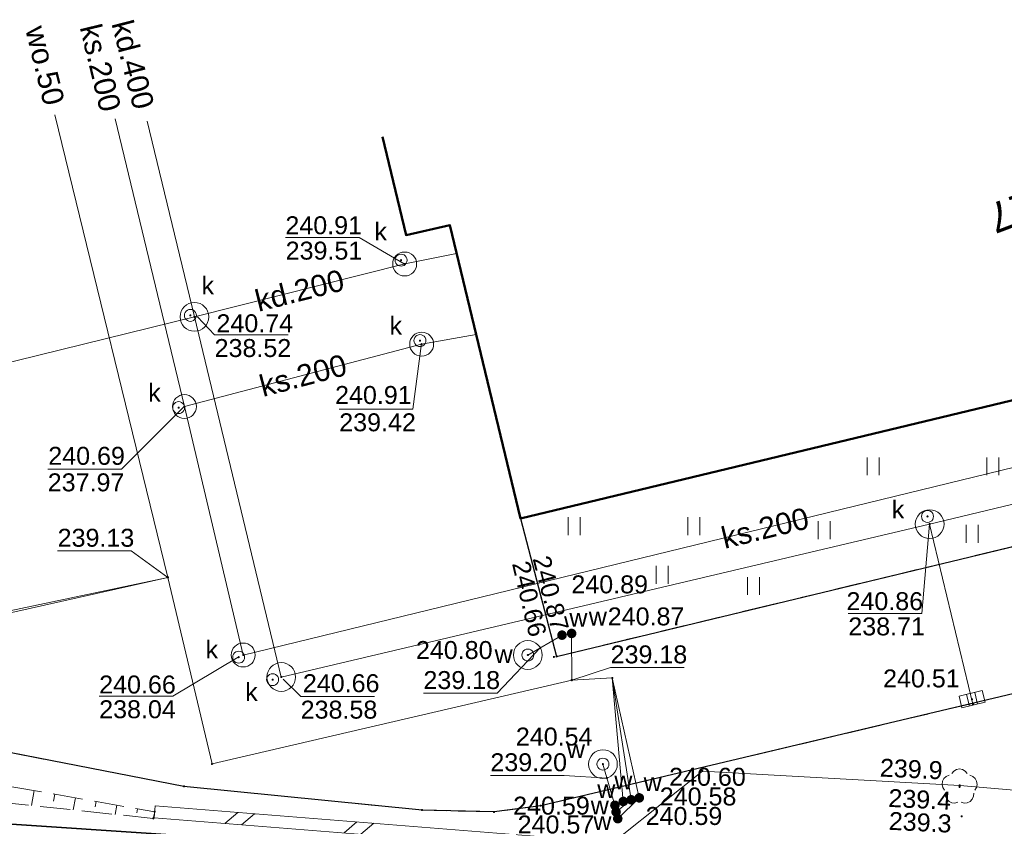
# Model space of a CAD drawing. Header units: metres. Extents: x 6603648 to 6604252, y 5739748 to 5740166.
# Tile 82 of 114: x 6604006 to 6604047, y 5740112 to 5740146. Entities that reach past the tile are written whole.
import ezdxf
from ezdxf.enums import TextEntityAlignment as Align

# ---------------------------------------------------------------- set-up
doc = ezdxf.new("R2010")
doc.units = ezdxf.units.M
for name, pattern in [('PRZER2-1', [1.5, 1, -0.5]), ('PRZER2_5-1', [1.75, 1.25, -0.5]), ('PRZER3-1', [2, 1.5, -0.5])]:
    doc.linetypes.add(name, pattern=pattern)
doc.layers.get('0').update_dxf_attribs({"linetype": 'CONTINUOUS'})
for name, color, linetype, lineweight, true_color in [('GEPADR_O', 7, 'CONTINUOUS', 18, 0x0a0909), ('GESBLO', 7, 'CONTINUOUS', 18, 0x0a0909), ('GESBZO', 7, 'CONTINUOUS', 50, 0x0a0909), ('GSLIMS', 7, 'CONTINUOUS', 18, 0x0a0909), ('GSLKOG', 7, 'CONTINUOUS', 35, 0x0a0909), ('GSLKRW', 7, 'CONTINUOUS', 25, 0x0a0909), ('GSPPRB', 7, 'CONTINUOUS', 18, 0x0a0909), ('GSPRDL', 7, 'CONTINUOUS', 18, 0x008000), ('GSPWPN', 7, 'CONTINUOUS', 13, 0x0a0909), ('GSPWPN_O', 7, 'CONTINUOUS', 13, 0x0a0909), ('GSPWPS', 7, 'CONTINUOUS', 13, 0x0a0909), ('GSPWPS_O', 7, 'CONTINUOUS', 13, 0x0a0909), ('GSSKOA', 7, 'CONTINUOUS', 18, 0x0a0909), ('GSSPDR', 7, 'CONTINUOUS', 18, 0x0a0909), ('GSSUTR', 7, 'CONTINUOUS', 18, 0x0a0909), ('GSSZSN', 7, 'CONTINUOUS', 18, 0x0a0909), ('GULKDP', 7, 'CONTINUOUS', 18, 0x803300), ('GULKDP_O', 7, 'CONTINUOUS', 18, 0x803300), ('GULKSP', 7, 'CONTINUOUS', 18, 0x803300), ('GULKSP_O', 7, 'CONTINUOUS', 18, 0x803300), ('GULWOP', 5, 'CONTINUOUS', 18, 0x0000ff), ('GULWOP_O', 5, 'CONTINUOUS', 18, 0x0000ff), ('GUPKKS', 7, 'CONTINUOUS', 18, 0x0a0909), ('GUPKWZ', 7, 'CONTINUOUS', 18, 0x0a0909), ('GUPKWZ_O', 7, 'CONTINUOUS', 18, 0x0a0909), ('GUPWWZ', 7, 'CONTINUOUS', 18, 0x0a0909), ('GUPWWZ_O', 7, 'CONTINUOUS', 18, 0x0a0909), ('GUSIKP', 7, 'CONTINUOUS', 18, 0x0a0909)]:
    doc.layers.add(name, color=color, linetype=linetype, lineweight=lineweight, true_color=true_color)
for name, color, linetype, true_color in [('GUPKSH', 7, 'CONTINUOUS', 0x803300), ('GUPKSH_O', 7, 'CONTINUOUS', 0x803300), ('GUPWSH', 5, 'CONTINUOUS', 0x0000ff), ('GUPWSH_O', 5, 'CONTINUOUS', 0x0000ff), ('GUPWZA', 7, 'CONTINUOUS', 0x0a0909), ('GUPWZA_O', 7, 'CONTINUOUS', 0x0a0909)]:
    doc.layers.add(name, color=color, linetype=linetype, true_color=true_color)
doc.styles.add('Arial', font='arial.ttf')

# ---------------------------------------------------------------- blocks, each defined once
blk = doc.blocks.new('GSPPRB0')
at = {"color": 0, "lineweight": 18}
blk.add_lwpolyline([(-0.007955, 0.0225), (0.007955, 0.0225), (0.0225, 0.007955), (0.0225, -0.007955), (0.007955, -0.0225), (-0.007955, -0.0225), (-0.0225, -0.007955), (-0.0225, 0.007955)], close=True, dxfattribs=at)
blk = doc.blocks.new('GSPWPN1')
blk.add_hatch(color=0).paths.add_polyline_path([(0, 0.045), (-0.011647, 0.043467), (-0.0225, 0.038971), (-0.03182, 0.03182), (-0.038971, 0.0225), (-0.043467, 0.011647), (-0.045, 0), (-0.043467, -0.011647), (-0.038971, -0.0225), (-0.03182, -0.03182), (-0.0225, -0.038971), (-0.011647, -0.043467), (0, -0.045), (0.011647, -0.043467), (0.0225, -0.038971), (0.03182, -0.03182), (0.038971, -0.0225), (0.043467, -0.011647), (0.045, 0), (0.043467, 0.011647), (0.038971, 0.0225), (0.03182, 0.03182), (0.0225, 0.038971), (0.011647, 0.043467)])
blk = doc.blocks.new('GUPKSH1')
blk.add_hatch(color=0).paths.add_polyline_path([(0, 0.045), (-0.011647, 0.043467), (-0.0225, 0.038971), (-0.03182, 0.03182), (-0.038971, 0.0225), (-0.043467, 0.011647), (-0.045, 0), (-0.043467, -0.011647), (-0.038971, -0.0225), (-0.03182, -0.03182), (-0.0225, -0.038971), (-0.011647, -0.043467), (0, -0.045), (0.011647, -0.043467), (0.0225, -0.038971), (0.03182, -0.03182), (0.038971, -0.0225), (0.043467, -0.011647), (0.045, 0), (0.043467, 0.011647), (0.038971, 0.0225), (0.03182, 0.03182), (0.0225, 0.038971), (0.011647, 0.043467)])
blk = doc.blocks.new('GUPWZA1')
blk.add_hatch(color=0).paths.add_polyline_path([(0, 0.2), (-0.051764, 0.193185), (-0.1, 0.173205), (-0.141421, 0.141421), (-0.173205, 0.1), (-0.193185, 0.051764), (-0.2, 0), (-0.193185, -0.051764), (-0.173205, -0.1), (-0.141421, -0.141421), (-0.1, -0.173205), (-0.051764, -0.193185), (0, -0.2), (0.051764, -0.193185), (0.1, -0.173205), (0.141421, -0.141421), (0.173205, -0.1), (0.193185, -0.051764), (0.2, 0), (0.193185, 0.051764), (0.173205, 0.1), (0.141421, 0.141421), (0.1, 0.173205), (0.051764, 0.193185)])
blk = doc.blocks.new('GUPWSH1')
blk.add_hatch(color=0).paths.add_polyline_path([(0, 0.045), (-0.011647, 0.043467), (-0.0225, 0.038971), (-0.03182, 0.03182), (-0.038971, 0.0225), (-0.043467, 0.011647), (-0.045, 0), (-0.043467, -0.011647), (-0.038971, -0.0225), (-0.03182, -0.03182), (-0.0225, -0.038971), (-0.011647, -0.043467), (0, -0.045), (0.011647, -0.043467), (0.0225, -0.038971), (0.03182, -0.03182), (0.038971, -0.0225), (0.043467, -0.011647), (0.045, 0), (0.043467, 0.011647), (0.038971, 0.0225), (0.03182, 0.03182), (0.0225, 0.038971), (0.011647, 0.043467)])
blk = doc.blocks.new('GSPWPS1')
blk.add_hatch(color=0).paths.add_polyline_path([(0, 0.045), (-0.011647, 0.043467), (-0.0225, 0.038971), (-0.03182, 0.03182), (-0.038971, 0.0225), (-0.043467, 0.011647), (-0.045, 0), (-0.043467, -0.011647), (-0.038971, -0.0225), (-0.03182, -0.03182), (-0.0225, -0.038971), (-0.011647, -0.043467), (0, -0.045), (0.011647, -0.043467), (0.0225, -0.038971), (0.03182, -0.03182), (0.038971, -0.0225), (0.043467, -0.011647), (0.045, 0), (0.043467, 0.011647), (0.038971, 0.0225), (0.03182, 0.03182), (0.0225, 0.038971), (0.011647, 0.043467)])
blk = doc.blocks.new('GSPRDL1')
blk.add_hatch(color=0).paths.add_polyline_path([(-0.045, 0), (-0.042798, -0.013906), (-0.036406, -0.02645), (-0.02645, -0.036406), (-0.013906, -0.042798), (0, -0.045), (0.013906, -0.042798), (0.02645, -0.036406), (0.036406, -0.02645), (0.042798, -0.013906), (0.045, 0), (0.042798, 0.013906), (0.036406, 0.02645), (0.02645, 0.036406), (0.013906, 0.042798), (0, 0.045), (-0.013906, 0.042798), (-0.02645, 0.036406), (-0.036406, 0.02645), (-0.042798, 0.013906)])
at = {"color": 0}
for points in [[(-0.646351, 0.068773), (-0.677512, 0.194901), (-0.663766, 0.324092), (-0.606763, 0.440839), (-0.513345, 0.531129), (-0.394725, 0.584125), (-0.265141, 0.593465)], [(-0.134326, 0.635969), (-0.024001, 0.70458), (0.103115, 0.731429), (0.231763, 0.713292), (0.346501, 0.652348), (0.433559, 0.55591), (0.482485, 0.435555)], [(0.563333, 0.324277), (0.662679, 0.240553), (0.727494, 0.127956), (0.75, 0), (0.727494, -0.127956), (0.662679, -0.240553), (0.563333, -0.324277)], [(-0.265141, -0.593465), (-0.394725, -0.584125), (-0.513345, -0.531129), (-0.606763, -0.440839), (-0.663766, -0.324092), (-0.677512, -0.194901), (-0.646351, -0.068773)], [(0.482485, -0.435555), (0.433559, -0.55591), (0.346501, -0.652348), (0.231763, -0.713292), (0.103115, -0.731429), (-0.024001, -0.70458), (-0.134326, -0.635969)]]:
    blk.add_lwpolyline(points, dxfattribs=at)
blk = doc.blocks.new('GUPKKS1')
at = {"color": 0}
blk.add_lwpolyline([(0.5, -0.25), (-0.5, -0.25), (-0.5, 0.25), (0.5, 0.25)], close=True, dxfattribs=at)
for points in [[(-0.175, -0.25), (-0.175, 0.25)], [(0.175, -0.25), (0.175, 0.25)]]:
    blk.add_lwpolyline(points, dxfattribs=at)
blk = doc.blocks.new('GUPWWZ1_1')
at = {"color": 0}
blk.add_lwpolyline([(0.25, 0), (0.241481, -0.064705), (0.216506, -0.125), (0.176777, -0.176777), (0.125, -0.216506), (0.064705, -0.241481), (0, -0.25), (-0.064705, -0.241481), (-0.125, -0.216506), (-0.176777, -0.176777), (-0.216506, -0.125), (-0.241481, -0.064705), (-0.25, 0), (-0.241481, 0.064705), (-0.216506, 0.125), (-0.176777, 0.176777), (-0.125, 0.216506), (-0.064705, 0.241481), (0, 0.25), (0.064705, 0.241481), (0.125, 0.216506), (0.176777, 0.176777), (0.216506, 0.125), (0.241481, 0.064705)], close=True, dxfattribs=at)
blk = doc.blocks.new('GUPKWZ1_1')
at = {"color": 0}
blk.add_lwpolyline([(0.25, 0), (0.241481, -0.064705), (0.216506, -0.125), (0.176777, -0.176777), (0.125, -0.216506), (0.064705, -0.241481), (0, -0.25), (-0.064705, -0.241481), (-0.125, -0.216506), (-0.176777, -0.176777), (-0.216506, -0.125), (-0.241481, -0.064705), (-0.25, 0), (-0.241481, 0.064705), (-0.216506, 0.125), (-0.176777, 0.176777), (-0.125, 0.216506), (-0.064705, 0.241481), (0, 0.25), (0.064705, 0.241481), (0.125, 0.216506), (0.176777, 0.176777), (0.216506, 0.125), (0.241481, 0.064705)], close=True, dxfattribs=at)
blk = doc.blocks.new('GSLIMS1')
at = {"color": 0}
for points in [[(-0.6025, -0.25), (-0.1025, 0.25)], [(0.1025, -0.25), (0.6025, 0.25)]]:
    blk.add_lwpolyline(points, dxfattribs=at)
blk = doc.blocks.new('GSLIMS2')
at = {"color": 0}
blk.add_lwpolyline([(0, 0.25), (0, -0.25)], dxfattribs=at)
blk = doc.blocks.new('GSSUTR1')
at = {"color": 0}
for points in [[(0.36165, 0.25666), (-0.38835, 0.25666)], [(-0.38835, -0.24334), (0.36165, -0.24334)]]:
    blk.add_lwpolyline(points, dxfattribs=at)

msp = doc.modelspace()

# ---------------------------------------------------------------- linework, layer by layer
at = {"layer": 'GESBLO', "color": 18, "linetype": 'Continuous', "lineweight": 18, "true_color": 0x0a0909}
msp.add_lwpolyline([(6604021.35, 5740141.294), (6604022.33, 5740137.19), (6604024.16, 5740137.6), (6604027.11, 5740125.35), (6604077.803, 5740137.525)], dxfattribs=at)
at = {"layer": 'GESBZO', "color": 18, "linetype": 'Continuous', "lineweight": 50, "true_color": 0x0a0909}
msp.add_lwpolyline([(6604021.35, 5740141.294), (6604022.33, 5740137.19), (6604024.16, 5740137.6), (6604027.11, 5740125.35), (6604077.803, 5740137.525)], dxfattribs=at)
at = {"layer": 'GSLIMS', "color": 18, "linetype": 'Continuous', "lineweight": 18, "true_color": 0x0a0909}
for points in [[(6604011.84, 5740113.339), (6604028.91, 5740111.969)], [(6604011.8, 5740112.841), (6604028.87, 5740111.471)]]:
    msp.add_lwpolyline(points, dxfattribs=at)
at = {"layer": 'GSLKOG', "color": 18, "linetype": 'Continuous', "lineweight": 35, "true_color": 0x0a0909}
msp.add_lwpolyline([(6603967.481, 5740144.89), (6603974.4, 5740114.67), (6604061.19, 5740108.87), (6604100.95, 5740106.21), (6604128.78, 5740104.3), (6604183.39, 5740100.7), (6604166.74, 5740131.589)], dxfattribs=at)
at = {"layer": 'GSLKRW', "color": 18, "linetype": 'Continuous', "lineweight": 25, "true_color": 0x0a0909}
for p, q in [((6604059.71, 5740120.86), (6604027.96, 5740113.34)), ((6604013.04, 5740114.15), (6603998.26, 5740117.02)), ((6604023, 5740113.16), (6604013.04, 5740114.15)), ((6604026.01, 5740113.08), (6604023, 5740113.16)), ((6604027.96, 5740113.34), (6604026.01, 5740113.08))]:
    msp.add_line(p, q, dxfattribs=at)
msp.add_lwpolyline([(6604027.11, 5740125.35), (6604028.62, 5740119.58), (6604091.62, 5740134.74), (6604091.164, 5740136.633)], dxfattribs=at)
at = {"layer": 'GSSKOA', "color": 18, "linetype": 'PRZER3-1', "lineweight": 18, "true_color": 0x0a0909}
for p, q in [((6604021.35, 5740141.294), (6604022.33, 5740137.19)), ((6604022.33, 5740137.19), (6604024.16, 5740137.6)), ((6604024.16, 5740137.6), (6604027.11, 5740125.35)), ((6604028.62, 5740119.58), (6604091.62, 5740134.74)), ((6604027.11, 5740125.35), (6604028.62, 5740119.58))]:
    msp.add_line(p, q, dxfattribs=at)
msp.add_lwpolyline([(6604134.691, 5740133.728), (6604089.62, 5740122.91), (6604060.81, 5740115.81), (6604059.71, 5740120.86), (6604027.96, 5740113.34), (6604026.01, 5740113.08), (6604023, 5740113.16), (6604013.04, 5740114.15), (6603998.26, 5740117.02, -0.057693), (6603991.31, 5740119.26, -0.055774), (6603986.1, 5740122.29, -0.058399), (6603981.67, 5740126.29, -0.067023), (6603978.08, 5740131.13, -0.028286), (6603976.7, 5740133.77, -0.019505), (6603974.65, 5740139.41), (6603973.427, 5740144.493)], format="xyb", dxfattribs=at)
at = {"layer": 'GSSPDR', "color": 18, "linetype": 'Continuous', "lineweight": 18, "true_color": 0x0a0909}
msp.add_lwpolyline([(6604046.08, 5740110.98), (6604073.15, 5740109.38), (6604100.53, 5740107.35), (6604124.09, 5740106.25), (6604152.95, 5740104.46), (6604182.28, 5740102.98), (6604180.93, 5740105.65), (6604152.75, 5740107.59), (6604124.09, 5740108.44), (6604100.58, 5740110.49), (6604073.37, 5740111.79), (6604045.48, 5740114.19), (6604034.721, 5740114.791), (6604031.3, 5740112.056)], close=True, dxfattribs=at)
at = {"layer": 'GSSUTR', "color": 18, "linetype": 'PRZER2-1', "lineweight": 18, "true_color": 0x0a0909}
for p, q in [((6604077.803, 5740137.525), (6604027.11, 5740125.35)), ((6604028.62, 5740119.58), (6604091.62, 5740134.74)), ((6604027.11, 5740125.35), (6604028.62, 5740119.58))]:
    msp.add_line(p, q, dxfattribs=at)
at = {"layer": 'GSSZSN', "color": 18, "linetype": 'PRZER2_5-1', "lineweight": 18, "true_color": 0x0a0909}
msp.add_lwpolyline([(6603972.048, 5740144.585), (6603980.44, 5740121.16), (6603983.44, 5740118.05), (6604011.82, 5740113.09), (6604011.76, 5740112.81), (6603981.85, 5740115.98), (6603978.28, 5740119), (6603971.63, 5740138.42), (6603970.241, 5740144.705)], dxfattribs=at)
at = {"layer": 'GSSZSN', "color": 18, "linetype": 'Continuous', "lineweight": 18, "true_color": 0x0a0909}
for points in [[(6604006.772, 5740113.972), (6604006.664, 5740113.35)], [(6604007.639, 5740113.821), (6604007.589, 5740113.539)], [(6604008.505, 5740113.669), (6604008.416, 5740113.164)], [(6604009.371, 5740113.518), (6604009.332, 5740113.295)], [(6604010.237, 5740113.367), (6604010.169, 5740112.979)], [(6604011.103, 5740113.215), (6604011.074, 5740113.051)]]:
    msp.add_lwpolyline(points, dxfattribs=at)
at = {"layer": 'GULKDP', "color": 36, "linetype": 'Continuous', "lineweight": 18, "true_color": 0x803300}
for points in [[(6604011.505, 5740141.951), (6604013.48, 5740133.77), (6604017.11, 5740118.72), (6604044.22, 5740125.11), (6604075.88, 5740132.7)], [(6604022.27, 5740135.98), (6604024.443, 5740136.424)], [(6604013.48, 5740133.77), (6604022.27, 5740135.98)], [(6604013.48, 5740133.77), (6603993.04, 5740128.75)], [(6604044.22, 5740125.11), (6604046.03, 5740117.58)]]:
    msp.add_lwpolyline(points, dxfattribs=at)
at = {"layer": 'GULKSP', "color": 36, "linetype": 'Continuous', "lineweight": 18, "true_color": 0x803300}
for points in [[(6604087.219, 5740136.897), (6604061.66, 5740130.87), (6604015.52, 5740119.64), (6604013.06, 5740130.02), (6604010.168, 5740142.04)], [(6604022.98, 5740132.63), (6604025.26, 5740133.032)], [(6604013.06, 5740130.02), (6604022.98, 5740132.63)]]:
    msp.add_lwpolyline(points, dxfattribs=at)
at = {"layer": 'GULWOP', "color": 5, "linetype": 'Continuous', "lineweight": 18, "true_color": 0x0000ff}
for points in [[(6604007.64, 5740142.209), (6604012.37, 5740122.88), (6603989.55, 5740118.07)], [(6604007.64, 5740142.209), (6604012.37, 5740122.88), (6603989.55, 5740117.77)], [(6604007.64, 5740142.209), (6604012.37, 5740122.88), (6604014.22, 5740115.09), (6604029.26, 5740118.59), (6604030.95, 5740118.68), (6604032.08, 5740113.67)], [(6604007.64, 5740142.209), (6604012.37, 5740122.88), (6604014.22, 5740115.09), (6604029.26, 5740118.59), (6604030.95, 5740118.68), (6604031.74, 5740113.59)], [(6604007.64, 5740142.209), (6604012.37, 5740122.88), (6604014.22, 5740115.09), (6604029.26, 5740118.59), (6604030.95, 5740118.68), (6604031.41, 5740113.52)], [(6604029.25, 5740120.54), (6604028.85, 5740120.47), (6604027.42, 5740119.64)], [(6604029.26, 5740118.59), (6604029.25, 5740120.54)], [(6604031.41, 5740113.52), (6604031.06, 5740113.36), (6604030.56, 5740115.08)], [(6604031.74, 5740113.59), (6604031.11, 5740113.08)], [(6604032.08, 5740113.67), (6604031.18, 5740112.8)]]:
    msp.add_lwpolyline(points, dxfattribs=at)
at = {"layer": 'GUPKSH_O', "color": 36, "linetype": 'Continuous', "lineweight": 13, "true_color": 0x803300, "flags": 128}
for points in [[(6604022.252, 5740135.989), (6604020.374, 5740137.086), (6604017.294, 5740137.086)], [(6604013.614, 5740133.769), (6604014.323, 5740133.015), (6604017.403, 5740133.015)], [(6604022.976, 5740132.661), (6604022.614, 5740129.911), (6604019.534, 5740129.911)], [(6604013.061, 5740130.045), (6604010.427, 5740127.402), (6604007.347, 5740127.402)], [(6604044.22, 5740125.11), (6604043.899, 5740121.381), (6604040.819, 5740121.381)], [(6604015.304, 5740119.544), (6604012.577, 5740117.921), (6604009.497, 5740117.921)], [(6604017.196, 5740118.635), (6604017.922, 5740117.903), (6604021.002, 5740117.903)]]:
    msp.add_lwpolyline(points, dxfattribs=at)
at = {"layer": 'GUPWSH_O', "color": 5, "linetype": 'Continuous', "lineweight": 13, "true_color": 0x0000ff, "flags": 128}
for points in [[(6604012.37, 5740122.88), (6604010.841, 5740123.992), (6604007.761, 5740123.992)], [(6604027.94, 5740119.94), (6604026.135, 5740118.046), (6604023.055, 5740118.046)], [(6604029.26, 5740118.59), (6604030.881, 5740119.119), (6604033.961, 5740119.119)], [(6604030.73, 5740114.5), (6604028.934, 5740114.611), (6604025.854, 5740114.611)]]:
    msp.add_lwpolyline(points, dxfattribs=at)
at = {"layer": 'GUSIKP', "color": 36, "linetype": 'Continuous', "lineweight": 18, "true_color": 0x803300}
for points in [[(6604022.27, 5740135.48, -1), (6604022.27, 5740136.48, -1)], [(6604013.48, 5740133.17, -1), (6604013.48, 5740134.37, -1)], [(6604022.98, 5740132.13, -1), (6604022.98, 5740133.13, -1)], [(6604013.06, 5740129.52, -1), (6604013.06, 5740130.52, -1)], [(6604044.22, 5740124.51, -1), (6604044.22, 5740125.71, -1)], [(6604015.52, 5740119.14, -1), (6604015.52, 5740120.14, -1)], [(6604017.11, 5740118.12, -1), (6604017.11, 5740119.32, -1)]]:
    msp.add_lwpolyline(points, format="xyb", close=True, dxfattribs=at)
at = {"layer": 'GUSIKP', "color": 5, "linetype": 'Continuous', "lineweight": 18, "true_color": 0x0000ff}
for points in [[(6604027.42, 5740119.04, -1), (6604027.42, 5740120.24, -1)], [(6604030.56, 5740114.48, -1), (6604030.56, 5740115.68, -1)]]:
    msp.add_lwpolyline(points, format="xyb", close=True, dxfattribs=at)

# ---------------------------------------------------------------- block references
at = {"layer": 'GSLIMS', "color": 18, "linetype": 'Continuous', "lineweight": 18, "true_color": 0x0a0909, "rotation": 355.4114042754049}
for name, p in [('GSLIMS2', (6604011.82, 5740113.09)), ('GSLIMS1', (6604015.371, 5740112.805)), ('GSLIMS1', (6604015.371, 5740112.805)), ('GSLIMS1', (6604020.355, 5740112.405)), ('GSLIMS1', (6604020.355, 5740112.405))]:
    msp.add_blockref(name, p, dxfattribs=at)
at = {"layer": 'GSPPRB', "color": 18, "linetype": 'Continuous', "lineweight": 18, "true_color": 0x0a0909, "rotation": 90}
for p in [(6604024.16, 5740137.6), (6604022.33, 5740137.19), (6604027.11, 5740125.35), (6604027.11, 5740125.35), (6604012.37, 5740122.88), (6604028.62, 5740119.58), (6604029.26, 5740118.59), (6604030.95, 5740118.68), (6604014.22, 5740115.09), (6604034.721, 5740114.791), (6604013.04, 5740114.15), (6604045.48, 5740114.19), (6604011.82, 5740113.09), (6604023, 5740113.16), (6604027.96, 5740113.34), (6604011.76, 5740112.81), (6604026.01, 5740113.08)]:
    msp.add_blockref('GSPPRB0', p, dxfattribs=at)
at = {"layer": 'GSPRDL', "color": 96, "linetype": 'Continuous', "lineweight": 18, "true_color": 0x008000, "rotation": 90}
msp.add_blockref('GSPRDL1', (6604045.47, 5740114.13), dxfattribs=at)
at = {"layer": 'GSPWPN', "color": 18, "linetype": 'Continuous', "lineweight": 13, "true_color": 0x0a0909, "rotation": 90}
for p in [(6604045.48, 5740114.19), (6604045.56, 5740112.9)]:
    msp.add_blockref('GSPWPN1', p, dxfattribs=at)
at = {"layer": 'GSPWPS', "color": 18, "linetype": 'Continuous', "lineweight": 13, "true_color": 0x0a0909, "rotation": 90}
for p in [(6604028.51, 5740119.56), (6604028.62, 5740119.58), (6604011.76, 5740112.81)]:
    msp.add_blockref('GSPWPS1', p, dxfattribs=at)
at = {"layer": 'GSSUTR', "color": 18, "linetype": 'Continuous', "lineweight": 18, "true_color": 0x0a0909, "rotation": 90}
for p in [(6604041.865, 5740127.538), (6604046.865, 5740127.538), (6604029.365, 5740125.038), (6604034.365, 5740125.038), (6604039.812, 5740124.87), (6604046, 5740124.717), (6604033.048, 5740123.008), (6604036.865, 5740122.538)]:
    msp.add_blockref('GSSUTR1', p, dxfattribs=at)
at = {"layer": 'GUPKKS', "color": 18, "linetype": 'Continuous', "lineweight": 18, "true_color": 0x0a0909, "rotation": 13.56549084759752}
msp.add_blockref('GUPKKS1', (6604045.992, 5740117.791), dxfattribs=at)
at = {"layer": 'GUPKSH', "color": 36, "linetype": 'Continuous', "lineweight": 5, "true_color": 0x803300, "rotation": 90}
for p in [(6604022.12, 5740136.14), (6604022.27, 5740135.98), (6604013.31, 5740133.83), (6604013.48, 5740133.77), (6604022.91, 5740132.78), (6604022.98, 5740132.63), (6604012.82, 5740129.98), (6604013.06, 5740130.02), (6604044.13, 5740125.43), (6604044.22, 5740125.11), (6604015.33, 5740119.55), (6604015.52, 5740119.64), (6604016.75, 5740118.61), (6604017.11, 5740118.72), (6604045.99, 5740117.79), (6604046.03, 5740117.58)]:
    msp.add_blockref('GUPKSH1', p, dxfattribs=at)
at = {"layer": 'GUPKWZ', "color": 18, "linetype": 'Continuous', "lineweight": 18, "true_color": 0x0a0909, "rotation": 90}
for p in [(6604022.12, 5740136.14), (6604013.31, 5740133.83), (6604022.91, 5740132.78), (6604012.82, 5740129.98), (6604044.13, 5740125.43), (6604015.33, 5740119.55), (6604016.75, 5740118.61)]:
    msp.add_blockref('GUPKWZ1_1', p, dxfattribs=at)
at = {"layer": 'GUPWSH', "color": 5, "linetype": 'Continuous', "lineweight": 5, "true_color": 0x0000ff, "rotation": 90}
for p in [(6604012.37, 5740122.88), (6604029.25, 5740120.54), (6604028.85, 5740120.47), (6604027.94, 5740119.94), (6604027.42, 5740119.64), (6604029.26, 5740118.59), (6604030.56, 5740115.08), (6604030.73, 5740114.5), (6604031.41, 5740113.52), (6604031.74, 5740113.59), (6604032.08, 5740113.67), (6604031.06, 5740113.36), (6604031.11, 5740113.08), (6604031.18, 5740112.8)]:
    msp.add_blockref('GUPWSH1', p, dxfattribs=at)
at = {"layer": 'GUPWWZ', "color": 18, "linetype": 'Continuous', "lineweight": 18, "true_color": 0x0a0909, "rotation": 90}
for p in [(6604027.42, 5740119.64), (6604030.56, 5740115.08)]:
    msp.add_blockref('GUPWWZ1_1', p, dxfattribs=at)
at = {"layer": 'GUPWZA', "color": 18, "linetype": 'Continuous', "lineweight": 5, "true_color": 0x0a0909, "rotation": 90}
for p in [(6604028.85, 5740120.47), (6604028.85, 5740120.47), (6604029.25, 5740120.54), (6604029.25, 5740120.54), (6604031.06, 5740113.36), (6604031.06, 5740113.36), (6604031.41, 5740113.52), (6604031.41, 5740113.52), (6604031.74, 5740113.59), (6604031.74, 5740113.59), (6604032.08, 5740113.67), (6604032.08, 5740113.67), (6604031.11, 5740113.08), (6604031.11, 5740113.08), (6604031.18, 5740112.8), (6604031.18, 5740112.8)]:
    msp.add_blockref('GUPWZA1', p, dxfattribs=at)

# ---------------------------------------------------------------- texts
at = {"layer": 'GEPADR_O', "color": 18, "linetype": 'Continuous', "lineweight": 0, "true_color": 0x0a0909, "style": 'Arial'}
msp.add_text('27', height=1.25, rotation=200.7, dxfattribs=at).set_placement((6604048.342, 5740139.083))
at = {"layer": 'GSPWPN_O', "color": 18, "linetype": 'Continuous', "lineweight": 0, "true_color": 0x0a0909, "style": 'Arial'}
for s, p in [('239.9', (6604042.125, 5740114.564)), ('239.4', (6604042.479, 5740113.295)), ('239.3', (6604042.499, 5740112.338))]:
    msp.add_text(s, height=0.75, rotation=357.3249, dxfattribs=at).set_placement(p)
at = {"layer": 'GSPWPS_O', "color": 18, "linetype": 'Continuous', "lineweight": 0, "true_color": 0x0a0909, "style": 'Arial'}
for s, rotation, p in [('240.66', 283.2065, (6604026.755, 5740123.463)), ('240.87', 284.6505, (6604027.614, 5740123.669))]:
    msp.add_text(s, height=0.75, rotation=rotation, dxfattribs=at).set_placement(p)
at = {"layer": 'GULKDP_O', "color": 36, "linetype": 'Continuous', "lineweight": 0, "true_color": 0x803300, "style": 'Arial'}
for s, rotation, p in [('kd.400', 284.4182, (6604010.477, 5740144.202)), ('kd.200', 14.1129, (6604017.985, 5740134.439))]:
    msp.add_text(s, height=0.9, rotation=rotation, dxfattribs=at).set_placement(p, align=Align.CENTER)
at = {"layer": 'GULKSP_O', "color": 36, "linetype": 'Continuous', "lineweight": 0, "true_color": 0x803300, "style": 'Arial'}
for rotation, p in [(283.5845, (6604009.115, 5740144.075)), (14.7407, (6604018.135, 5740130.89)), (13.6792, (6604037.444, 5740124.512))]:
    msp.add_text('ks.200', height=0.9, rotation=rotation, dxfattribs=at).set_placement(p, align=Align.CENTER)
at = {"layer": 'GULWOP_O', "color": 5, "linetype": 'Continuous', "lineweight": 0, "true_color": 0x0000ff, "style": 'Arial'}
msp.add_text('wo.50', height=0.9, rotation=283.6863, dxfattribs=at).set_placement((6604006.796, 5740144.171), align=Align.CENTER)
at = {"layer": 'GUPKSH_O', "color": 36, "linetype": 'Continuous', "lineweight": 0, "true_color": 0x803300, "style": 'Arial'}
for s, p in [('240.91', (6604017.283, 5740137.223)), ('239.51', (6604017.294, 5740136.163)), ('240.74', (6604014.401, 5740133.127)), ('238.52', (6604014.323, 5740132.093)), ('240.91', (6604019.36, 5740130.131)), ('239.42', (6604019.534, 5740128.989)), ('240.69', (6604007.369, 5740127.588)), ('237.97', (6604007.347, 5740126.48)), ('240.86', (6604040.743, 5740121.515)), ('238.71', (6604040.819, 5740120.459)), ('240.51', (6604042.273, 5740118.286)), ('240.66', (6604009.497, 5740118.032)), ('240.66', (6604018.014, 5740118.087)), ('238.04', (6604009.497, 5740116.998)), ('238.58', (6604017.922, 5740116.981))]:
    msp.add_text(s, height=0.75, rotation=360, dxfattribs=at).set_placement(p)
at = {"layer": 'GUPKWZ_O', "color": 18, "linetype": 'Continuous', "lineweight": 0, "true_color": 0x0a0909, "style": 'Arial'}
for p in [(6604021.53, 5740136.964), (6604014.301, 5740134.708), (6604022.16, 5740133.03), (6604012.07, 5740130.23), (6604043.16, 5740125.348), (6604014.47, 5740119.496), (6604016.124, 5740117.723)]:
    msp.add_text('k', height=0.75, rotation=360, dxfattribs=at).set_placement(p, align=Align.RIGHT)
at = {"layer": 'GUPWSH_O', "color": 5, "linetype": 'Continuous', "lineweight": 0, "true_color": 0x0000ff, "style": 'Arial'}
for s, p in [('239.13', (6604007.761, 5740124.164)), ('240.89', (6604029.24, 5740122.217)), ('240.87', (6604030.761, 5740120.878)), ('240.80', (6604022.741, 5740119.473)), ('239.18', (6604030.881, 5740119.291)), ('239.18', (6604023.055, 5740118.218)), ('240.54', (6604026.919, 5740115.857)), ('239.20', (6604025.854, 5740114.783)), ('240.60', (6604033.328, 5740114.176)), ('240.58', (6604032.936, 5740113.354)), ('240.59', (6604026.806, 5740112.97)), ('240.59', (6604032.345, 5740112.538)), ('240.57', (6604026.994, 5740112.184))]:
    msp.add_text(s, height=0.75, rotation=360, dxfattribs=at).set_placement(p)
at = {"layer": 'GUPWWZ_O', "color": 18, "linetype": 'Continuous', "lineweight": 0, "true_color": 0x0a0909, "style": 'Arial'}
for p in [(6604026.787, 5740119.303), (6604029.81, 5740115.33)]:
    msp.add_text('w', height=0.75, rotation=360, dxfattribs=at).set_placement(p, align=Align.RIGHT)
at = {"layer": 'GUPWZA_O', "color": 18, "linetype": 'Continuous', "lineweight": 0, "true_color": 0x0a0909, "style": 'Arial'}
for p in [(6604029.913, 5740120.822), (6604030.725, 5740120.869), (6604031.792, 5740114.022), (6604033.019, 5740113.952), (6604031.079, 5740113.661), (6604030.806, 5740112.978), (6604030.918, 5740112.327)]:
    msp.add_text('w', height=0.75, rotation=360, dxfattribs=at).set_placement(p, align=Align.RIGHT)

doc.saveas('drawing.dxf')
